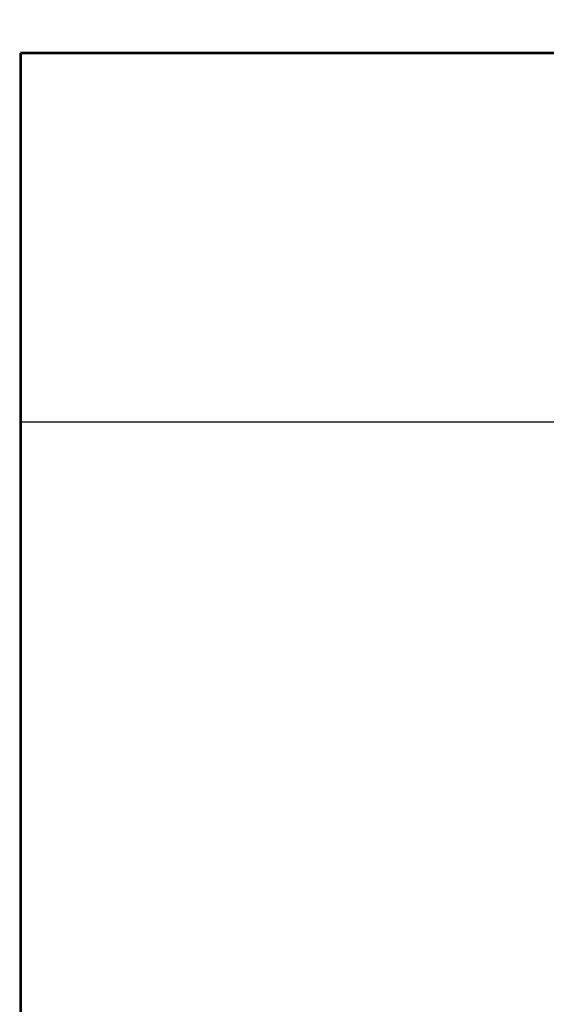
# Model space of a CAD drawing. Header units: millimetres. Extents: x 11979 to 23691, y 12825 to 41978.
# Tile 132 of 256: x 21202 to 21229, y 33549 to 33598. Entities that reach past the tile are written whole.
import ezdxf

# ---------------------------------------------------------------- set-up
doc = ezdxf.new("R2010")
doc.units = ezdxf.units.MM
doc.layers.add('-WYMIAR', color=8, linetype='Continuous')
doc.layers.add('_PROJEKTOWANE', color=5, linetype='Continuous')
doc.layers.add('-ŚCIANY DZIAŁOWE', color=3, linetype='Continuous', lineweight=35)
doc.layers.add('-ŚCIANY NOŚNE', color=4, linetype='Continuous', lineweight=53)

msp = doc.modelspace()

# ---------------------------------------------------------------- hatches: boundary and pattern name
at = {"layer": '-WYMIAR'}
h = msp.add_hatch(dxfattribs=at)
h.set_pattern_fill('DACHOWKA', color=256)
h.set_pattern_definition([(0, (463900.403, 31501.895), (0, 45), [9, -6]), (0, (463907.903, 31524.395), (0, 45), [9, -6]), (90, (463897.403, 31504.895), (-15, 9e-16), [19.5, -25.5]), (90, (463904.903, 31527.395), (-15, 9e-16), [19.5, -25.5]), (45, (463909.403, 31501.895), (-22.4999964, 22.4999964), [4.2426, -27.5772]), (45, (463924.403, 31501.895), (-22.4999964, 22.4999964), [4.2426, -27.5772]), (45, (463939.403, 31501.895), (-22.4999964, 22.4999964), [4.2426, -27.5772]), (135, (463900.403, 31501.895), (-22.4999964, -22.4999964), [4.2426, -27.5772]), (135, (463915.403, 31501.895), (-22.4999964, -22.4999964), [4.2426, -27.5772]), (135, (463930.403, 31501.895), (-22.4999964, -22.4999964), [4.2426, -27.5772])])
h.paths.add_polyline_path([(21523.671, 33360.174), (21202.073, 33360.174), (21202.073, 33298.624), (21523.671, 33298.624)])
h.paths.add_polyline_path([(21575.671, 33360.174), (21534.671, 33360.174), (21534.671, 33298.624), (20925.796, 33298.405, -1.559034), (20898.303, 33298.624), (20572.505, 33298.624, -1.53309), (20545.05, 33298.493), (19916.671, 33298.624), (19916.671, 33360.174), (19875.671, 33360.174), (19875.671, 33257.624), (21575.671, 33257.624)])
h.paths.add_polyline_path([(21580.671, 33384.174), (21580.671, 33626.124), (21575.671, 33626.124), (21575.671, 33384.174), (21575.671, 33257.624), (19875.671, 33257.624), (19875.671, 33667.124), (19870.671, 33667.124), (19870.671, 33221.624), (21580.671, 33221.624)])
h.paths.add_polyline_path([(21444.488, 33267.233), (21444.488, 33291.88), (21419.76, 33291.88), (21419.76, 33267.233)], flags=16)

# ---------------------------------------------------------------- linework, layer by layer
at = {"layer": '-ŚCIANY DZIAŁOWE'}
msp.add_line((21202.073, 33559.624), (21202.073, 33384.174), dxfattribs=at)
at = {"layer": '-ŚCIANY NOŚNE'}
for p, q in [((21202.073, 33596.624), (21202.073, 33384.174)), ((21326.073, 33596.624), (21202.073, 33596.624))]:
    msp.add_line(p, q, dxfattribs=at)
at = {"layer": '_PROJEKTOWANE'}
msp.add_line((21277.073, 33577.992), (21202.073, 33577.992), dxfattribs=at)

doc.saveas('drawing.dxf')
